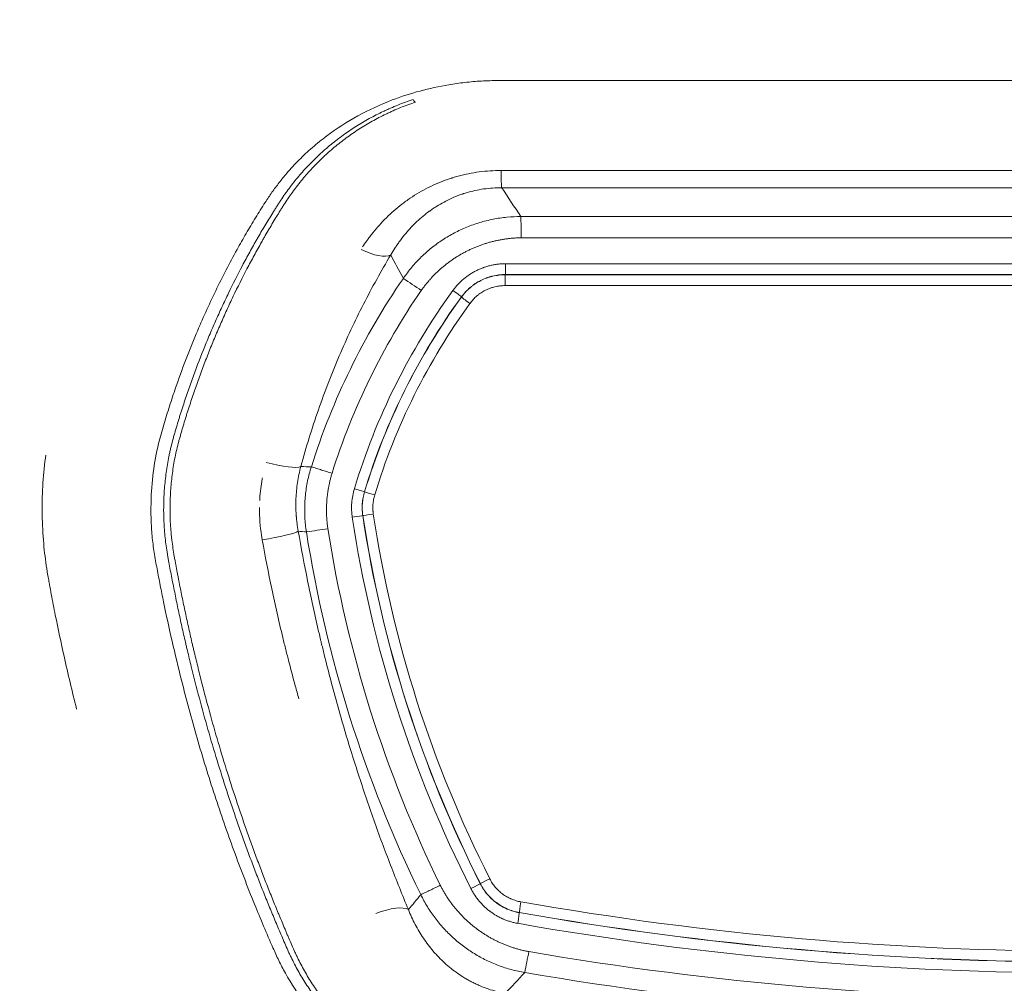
# Model space of a CAD drawing. Header units: millimetres. Extents: x 0 to 594, y 0 to 420.
# Tile 100 of 256: x 188 to 202, y 268 to 282. Entities that reach past the tile are written whole.
import ezdxf

# ---------------------------------------------------------------- set-up
doc = ezdxf.new("R2010")
doc.units = ezdxf.units.MM
doc.layers.add('1', color=7, linetype='Continuous', true_color=0xffffff)
doc.styles.add('Arial', font='txt')
doc.dimstyles.get("Standard").update_dxf_attribs({"dimtxt": 0.18, "dimasz": 0.18, "dimexe": 0.18, "dimexo": 0.0625, "dimgap": 0.09, "dimtad": 0, "dimtih": 1, "dimtoh": 1, "dimdec": 4, "dimzin": 0, "dimdsep": 46, "dimtxsty": 'Standard', "dimcen": 0.09, "dimadec": 0, "dimazin": 0, "dimtfac": 1, "dimtdec": 4, "dimtofl": 0, "dimtmove": 0, "dimatfit": 3, "dimfxl": 0, "dimtolj": 1, "dimtzin": 0, "dimarcsym": 0})

# ---------------------------------------------------------------- blocks, each defined once
blk = doc.blocks.new('_U9')
at = {"layer": '1', "color": 18, "lineweight": 18}
for p, q in [((135.924, 328.686), (181.306, 328.686)), ((179.306, 328.686), (179.306, 250.838)), ((170.922, 289.963), (181.306, 289.963)), ((179.306, 250.838), (184.306, 250.838))]:
    blk.add_line(p, q, dxfattribs=at)
at = {"layer": '1', "color": 18}
for points in [[(179.306, 328.686), (180.244, 325.186), (178.368, 325.186)], [(179.306, 289.963), (178.368, 293.463), (180.244, 293.463)]]:
    blk.add_solid(points, dxfattribs=at)
at = {"layer": '1', "color": 18, "linetype": 'Continuous', "lineweight": 13, "char_height": 3.5, "attachment_point": 7, "line_spacing_factor": 1.047437, "style": 'Arial'}
for s, insert in [('\\fArial|b0|i0;\\W1.0000;0.8', (185.991, 248.203)), ('\\fArial|b0|i0;\\W1.0000;FWD LIFT POINTS', (185.991, 241.14))]:
    blk.add_mtext(s, dxfattribs=dict(at, insert=insert))

msp = doc.modelspace()

# ---------------------------------------------------------------- linework, layer by layer
at = {"layer": '1', "color": 155, "linetype": 'Continuous', "lineweight": 13}
for p, q in [((194.663, 279.558), (209.302, 279.558)), ((210.645, 279.32), (194.672, 279.32)), ((194.726, 278.272), (210.722, 278.272)), ((210.718, 278.122), (194.722, 278.122)), ((194.722, 278.12), (210.716, 278.12)), ((210.713, 277.97), (194.719, 277.97))]:
    msp.add_line(p, q, dxfattribs=at)
at = {"layer": '1', "color": 155, "linetype": 'Continuous', "lineweight": 18}
for p, q in [((194.937, 278.923), (210.499, 278.923)), ((210.505, 278.63), (194.943, 278.63))]:
    msp.add_line(p, q, dxfattribs=at)
at = {"layer": '1', "color": 155, "linetype": 'Continuous', "lineweight": 13}
for centre, major_axis, ratio, start_param, end_param in [((193.451, 280.596), (-0.0318, 0.0948), 0.247697, 2.154501, 3.141593), ((194.674, 279.813), (0, -0.5), 0.026177, 5.247044, 6.108652), ((192.743, 278.68), (0.428, -0.258), 0.379042, 4.910354, 6.071374), ((194.722, 278.272), (0, 0.15), 0.026177, 3.193953, 4.712389), ((194.723, 277.97), (0, -0.15), 0.026177, 3.193953, 4.712389), ((201.386, 272.519), (0, -9.142), 0.999657, 4.082673, 4.4182), ((193.996, 277.903), (-0.121, 0.088), 0.015416, 3.172792, 4.691229), ((201.378, 272.519), (0, 8.841), 0.999657, 0.941212, 1.276549), ((194.238, 277.724), (-0.121, 0.088), 0.015413, 0.031198, 1.549634), ((191.433, 275.62), (0.482, -0.132), 0.178003, 4.734454, 6.080385), ((192.636, 275.169), (-0.144, 0.043), 0.00759, 3.168897, 4.687333), ((192.924, 275.082), (-0.144, 0.043), 0.007592, 0.027305, 1.545741), ((192.607, 274.775), (0.148, 0.022), 0.003897, 4.738277, 6.256714), ((209.309, 277.29), (0, -16.892), 0.999657, 4.861805, 5.181566), ((192.905, 274.819), (-0.148, -0.022), 0.003897, 4.738277, 6.256714), ((209.301, 277.29), (0, 16.591), 0.999657, 1.720242, 2.039906), ((191.381, 274.506), (-0.493, -0.086), 0.083545, 1.529829, 2.940479), ((194.244, 269.652), (0.134, 0.068), 0.011836, 4.735741, 6.254177), ((194.512, 269.789), (-0.134, -0.068), 0.011834, 4.735742, 6.254178), ((194.942, 269.47), (-0.026, -0.148), 0.025779, 4.716937, 6.235374), ((202.716, 313.581), (0, 44.791), 0.999657, 2.967005, 3.31618), ((192.947, 269.143), (-0.461, -0.193), 0.320902, 3.350753, 4.605183), ((194.889, 269.173), (0.026, 0.148), 0.025779, 4.716938, 6.235375), ((202.724, 313.581), (0, -45.093), 0.999657, 6.108574, 6.457797)]:
    msp.add_ellipse(centre, major_axis=major_axis, ratio=ratio, start_param=start_param, end_param=end_param, dxfattribs=at)
at = {"layer": '1', "color": 155, "linetype": 'Continuous', "lineweight": 18}
for centre, major_axis, start_param, end_param in [((201.38, 272.519), (0, -9.793), 4.109701, 4.406165), ((201.386, 272.519), (0, 9.5), 0.968109, 1.264572), ((201.382, 272.519), (0, 8.993), 0.94108, 1.276607), ((201.381, 272.519), (0, -8.99), 4.082805, 4.418141), ((209.306, 277.29), (0, 16.743), 1.720212, 2.039973), ((209.305, 277.29), (0, -16.74), 4.861835, 5.181499), ((209.309, 277.29), (0, 17.25), 1.726336, 2.026527), ((209.303, 277.29), (0, -17.543), 4.867929, 5.16812), ((202.72, 313.581), (0, 44.943), 2.966981, 3.316204), ((202.719, 313.581), (0, -44.941), 6.108598, 6.457773), ((202.724, 313.581), (0, 45.451), 2.971806, 3.31138), ((202.718, 313.581), (0, -45.744), 6.113398, 6.452972)]:
    msp.add_ellipse(centre, major_axis=major_axis, ratio=0.999657, start_param=start_param, end_param=end_param, dxfattribs=at)
for points, knots in [([(210.629, 280.799), (210.568, 280.799), (210.444, 280.798), (210.258, 280.799), (209.949, 280.799), (209.516, 280.799), (208.866, 280.799), (208.124, 280.799), (207.01, 280.799), (205.619, 280.799), (203.948, 280.799), (202.278, 280.799), (200.608, 280.799), (198.937, 280.799), (197.607, 280.799), (196.618, 280.799), (195.968, 280.799), (195.477, 280.799), (195.145, 280.799), (194.971, 280.799), (194.797, 280.799), (194.604, 280.8), (194.393, 280.794), (194.165, 280.774), (193.88, 280.734), (193.542, 280.66), (193.118, 280.523), (192.68, 280.322), (192.321, 280.089), (192.058, 279.877), (191.874, 279.705), (191.723, 279.541), (191.601, 279.391), (191.501, 279.258), (191.393, 279.095), (191.275, 278.905), (191.145, 278.688), (190.957, 278.357), (190.721, 277.902), (190.489, 277.388), (190.308, 276.938), (190.186, 276.604), (190.088, 276.308), (190.009, 276.051), (189.922, 275.749), (189.857, 275.392), (189.832, 275.041), (189.832, 274.749), (189.846, 274.517), (189.875, 274.288), (189.917, 274.062), (189.96, 273.835), (190.027, 273.502), (190.122, 273.065), (190.274, 272.435), (190.466, 271.723), (190.708, 270.938), (190.973, 270.174), (191.204, 269.576), (191.387, 269.134), (191.499, 268.875), (191.595, 268.659), (191.736, 268.391), (191.959, 268.048), (192.302, 267.66), (192.701, 267.324), (193.077, 267.094), (193.398, 266.941), (193.65, 266.841), (193.909, 266.759), (194.175, 266.695), (194.445, 266.649), (194.806, 266.589), (195.257, 266.517), (195.982, 266.411), (196.89, 266.293), (198.168, 266.157), (199.634, 266.043), (201.289, 265.97), (202.947, 265.953), (204.606, 265.992), (206.264, 266.086), (207.642, 266.211), (208.739, 266.339), (209.409, 266.428), (209.924, 266.504), (210.288, 266.559), (210.598, 266.61), (210.855, 266.652), (211.059, 266.686), (211.26, 266.731), (211.525, 266.803), (211.847, 266.918), (212.253, 267.109), (212.666, 267.372), (213.062, 267.718), (213.364, 268.062), (213.589, 268.382), (213.719, 268.61), (213.803, 268.787), (213.858, 268.907), (213.966, 269.146), (214.124, 269.51), (214.358, 270.088), (214.609, 270.767), (214.864, 271.548), (215.091, 272.343), (215.244, 272.969), (215.343, 273.419), (215.399, 273.69), (215.443, 273.917), (215.476, 274.099), (215.501, 274.236), (215.521, 274.373), (215.546, 274.602), (215.557, 274.924), (215.536, 275.258), (215.498, 275.514), (215.463, 275.693), (215.41, 275.9), (215.338, 276.131), (215.226, 276.474), (215.071, 276.895), (214.876, 277.36), (214.676, 277.785), (214.476, 278.173), (214.293, 278.499), (214.131, 278.768), (213.993, 278.983), (213.829, 279.232), (213.619, 279.501), (213.35, 279.777), (213.049, 280.025), (212.721, 280.244), (212.366, 280.429), (211.988, 280.579), (211.593, 280.693), (211.26, 280.754), (211, 280.782), (210.815, 280.795), (210.691, 280.798), (210.629, 280.799)], [0, 0, 0, 0, 0.002615, 0.00523, 0.007845, 0.015689, 0.023534, 0.0353, 0.047067, 0.0706, 0.094134, 0.117667, 0.1412, 0.164734, 0.188267, 0.197419, 0.206571, 0.215722, 0.218174, 0.220625, 0.223076, 0.225528, 0.228779, 0.232005, 0.23522, 0.241023, 0.24687, 0.254586, 0.262344, 0.266238, 0.270107, 0.273971, 0.276552, 0.279142, 0.281746, 0.285648, 0.289541, 0.293426, 0.303124, 0.312832, 0.31868, 0.32454, 0.328431, 0.332314, 0.33619, 0.342004, 0.347887, 0.351185, 0.354459, 0.357714, 0.360966, 0.364219, 0.367473, 0.375299, 0.383137, 0.394877, 0.406624, 0.418308, 0.429967, 0.43483, 0.439701, 0.44263, 0.445572, 0.453429, 0.461235, 0.469101, 0.476904, 0.480811, 0.484746, 0.488679, 0.492581, 0.496475, 0.500371, 0.508163, 0.515958, 0.531552, 0.54714, 0.570527, 0.59389, 0.617239, 0.640619, 0.664004, 0.687395, 0.699088, 0.710781, 0.715979, 0.721179, 0.726377, 0.729299, 0.732221, 0.735137, 0.738058, 0.74394, 0.749794, 0.757562, 0.765406, 0.773205, 0.778092, 0.78301, 0.784972, 0.786932, 0.78889, 0.796712, 0.804528, 0.816276, 0.828034, 0.839717, 0.851379, 0.855272, 0.859173, 0.863083, 0.865042, 0.867005, 0.868973, 0.870939, 0.876782, 0.882614, 0.885222, 0.887845, 0.890464, 0.894376, 0.898283, 0.906095, 0.913926, 0.920454, 0.92696, 0.933455, 0.937352, 0.941252, 0.945157, 0.951047, 0.956927, 0.962782, 0.968674, 0.974553, 0.980411, 0.986309, 0.992169, 0.994769, 0.997377, 1, 1, 1, 1]), ([(193.483, 280.501), (193.412, 280.478), (193.343, 280.452), (193.241, 280.411), (193.207, 280.396), (193.166, 280.378), (193.157, 280.374), (193.141, 280.366), (193.116, 280.355), (193.091, 280.343), (193.042, 280.32), (192.978, 280.288), (192.915, 280.254), (192.821, 280.201), (192.76, 280.165), (192.642, 280.088), (192.526, 280.008), (192.416, 279.922), (192.335, 279.855), (192.309, 279.832), (192.27, 279.797), (192.257, 279.785), (192.237, 279.767), (192.231, 279.762), (192.218, 279.75), (192.186, 279.72), (192.155, 279.689), (192.106, 279.64), (192.082, 279.615), (192.035, 279.565), (192.012, 279.539), (191.966, 279.487), (191.944, 279.461), (191.878, 279.382), (191.836, 279.328), (191.786, 279.259), (191.776, 279.245), (191.756, 279.217), (191.746, 279.203), (191.717, 279.161), (191.698, 279.132), (191.67, 279.089), (191.661, 279.075), (191.643, 279.046), (191.634, 279.031), (191.615, 279.002), (191.606, 278.988), (191.588, 278.958), (191.579, 278.944), (191.552, 278.9), (191.534, 278.87), (191.498, 278.811), (191.481, 278.781), (191.445, 278.721), (191.428, 278.692), (191.402, 278.646), (191.393, 278.631), (191.376, 278.601), (191.367, 278.586), (191.324, 278.51), (191.29, 278.449), (191.223, 278.326), (191.19, 278.264), (191.093, 278.078), (191.03, 277.952), (190.938, 277.76), (190.908, 277.696), (190.849, 277.567), (190.82, 277.502), (190.763, 277.372), (190.735, 277.306), (190.68, 277.174), (190.653, 277.107), (190.6, 276.973), (190.574, 276.906), (190.523, 276.771), (190.498, 276.702), (190.449, 276.565), (190.425, 276.496), (190.379, 276.357), (190.356, 276.287), (190.331, 276.208), (190.328, 276.2), (190.322, 276.182), (190.32, 276.173), (190.311, 276.147), (190.306, 276.129), (190.29, 276.076), (190.279, 276.041), (190.263, 275.987), (190.258, 275.97), (190.248, 275.934), (190.243, 275.917), (190.233, 275.881), (190.228, 275.863), (190.218, 275.827), (190.213, 275.81), (190.199, 275.756), (190.19, 275.72), (190.174, 275.648), (190.166, 275.612), (190.146, 275.503), (190.134, 275.43), (190.116, 275.283), (190.109, 275.209), (190.103, 275.115), (190.102, 275.097), (190.1, 275.059), (190.097, 275.003), (190.096, 274.947), (190.096, 274.899), (190.096, 274.89), (190.096, 274.871), (190.096, 274.862), (190.096, 274.833), (190.097, 274.776), (190.101, 274.682), (190.106, 274.607), (190.111, 274.551), (190.113, 274.533), (190.117, 274.495), (190.119, 274.477), (190.126, 274.421), (190.131, 274.384), (190.142, 274.31), (190.149, 274.273), (190.158, 274.217), (190.161, 274.199), (190.168, 274.162), (190.171, 274.144), (190.181, 274.088), (190.188, 274.051), (190.199, 273.996), (190.203, 273.978), (190.21, 273.941), (190.213, 273.923), (190.224, 273.867), (190.231, 273.831), (190.253, 273.72), (190.268, 273.646), (190.299, 273.499), (190.315, 273.426), (190.347, 273.279), (190.363, 273.205), (190.388, 273.095), (190.401, 273.04), (190.413, 272.985), (190.422, 272.948), (190.444, 272.857), (190.484, 272.692), (190.52, 272.547), (190.557, 272.402), (190.576, 272.33), (190.634, 272.114), (190.673, 271.971), (190.755, 271.687), (190.797, 271.546), (190.883, 271.265), (190.927, 271.125), (191.017, 270.848), (191.064, 270.71), (191.135, 270.504), (191.159, 270.436), (191.208, 270.3), (191.257, 270.164), (191.308, 270.029), (191.359, 269.894), (191.384, 269.827), (191.436, 269.693), (191.476, 269.593), (191.516, 269.494), (191.543, 269.428), (191.556, 269.394), (191.577, 269.345), (191.583, 269.328), (191.597, 269.295), (191.604, 269.279), (191.625, 269.23), (191.652, 269.164), (191.68, 269.099), (191.7, 269.05), (191.707, 269.033), (191.721, 269.001), (191.728, 268.984), (191.749, 268.936), (191.763, 268.903), (191.791, 268.839), (191.805, 268.807), (191.827, 268.759), (191.834, 268.743), (191.85, 268.711), (191.857, 268.696), (191.881, 268.649), (191.897, 268.618), (191.93, 268.556), (191.947, 268.526), (191.981, 268.465), (191.999, 268.435), (192.054, 268.346), (192.092, 268.287), (192.132, 268.23)], [0, 0, 0, 0, 0.015625, 0.015625, 0.023437, 0.023437, 0.025391, 0.025391, 0.027344, 0.03125, 0.03125, 0.039062, 0.046875, 0.046875, 0.0625, 0.0625, 0.078125, 0.09375, 0.09375, 0.101562, 0.101562, 0.105469, 0.105469, 0.107422, 0.107422, 0.109375, 0.117187, 0.117187, 0.125, 0.125, 0.132812, 0.132812, 0.140625, 0.140625, 0.15625, 0.15625, 0.160156, 0.160156, 0.164062, 0.164062, 0.171875, 0.171875, 0.175781, 0.175781, 0.179687, 0.179687, 0.183594, 0.183594, 0.1875, 0.1875, 0.195312, 0.195312, 0.203125, 0.203125, 0.210937, 0.210937, 0.214844, 0.214844, 0.21875, 0.21875, 0.234375, 0.234375, 0.25, 0.25, 0.28125, 0.28125, 0.296875, 0.296875, 0.3125, 0.3125, 0.328125, 0.328125, 0.34375, 0.34375, 0.359375, 0.359375, 0.375, 0.375, 0.390625, 0.390625, 0.40625, 0.40625, 0.408203, 0.408203, 0.410156, 0.410156, 0.414062, 0.414062, 0.421875, 0.421875, 0.425781, 0.425781, 0.429687, 0.429687, 0.433594, 0.433594, 0.4375, 0.4375, 0.445312, 0.445312, 0.453125, 0.453125, 0.46875, 0.46875, 0.484375, 0.484375, 0.488281, 0.488281, 0.492187, 0.5, 0.5, 0.501953, 0.501953, 0.503906, 0.503906, 0.507812, 0.515625, 0.523437, 0.523437, 0.527344, 0.527344, 0.53125, 0.53125, 0.539062, 0.539062, 0.546875, 0.546875, 0.550781, 0.550781, 0.554687, 0.554687, 0.5625, 0.5625, 0.566406, 0.566406, 0.570312, 0.570312, 0.578125, 0.578125, 0.59375, 0.59375, 0.609375, 0.609375, 0.625, 0.625, 0.632812, 0.636719, 0.636719, 0.640625, 0.65625, 0.671875, 0.671875, 0.6875, 0.6875, 0.71875, 0.71875, 0.75, 0.75, 0.78125, 0.78125, 0.8125, 0.8125, 0.828125, 0.828125, 0.84375, 0.859375, 0.859375, 0.875, 0.875, 0.890625, 0.898437, 0.898437, 0.90625, 0.90625, 0.910156, 0.910156, 0.914062, 0.914062, 0.921875, 0.929687, 0.929687, 0.933594, 0.933594, 0.9375, 0.9375, 0.945312, 0.945312, 0.953125, 0.953125, 0.957031, 0.957031, 0.960937, 0.960937, 0.96875, 0.96875, 0.976562, 0.976562, 0.984375, 0.984375, 1, 1, 1, 1]), ([(193.315, 278.07), (193.333, 278.096), (193.371, 278.149), (193.431, 278.224), (193.495, 278.297), (193.562, 278.365), (193.632, 278.43), (193.705, 278.492), (193.78, 278.549), (193.858, 278.603), (193.938, 278.652), (194.047, 278.713), (194.19, 278.779), (194.368, 278.843), (194.553, 278.888), (194.744, 278.918), (194.872, 278.921), (194.937, 278.923)], [0, 0, 0, 0, 0.050954, 0.101686, 0.152201, 0.202507, 0.252607, 0.302507, 0.352214, 0.401732, 0.451067, 0.500225, 0.598709, 0.697885, 0.797795, 0.898486, 1, 1, 1, 1]), ([(188.806, 272.132), (188.745, 272.372), (188.643, 272.802), (188.531, 273.329), (188.466, 273.664), (188.436, 273.828), (188.418, 273.927), (188.405, 274), (188.379, 274.164), (188.347, 274.427), (188.327, 274.806), (188.335, 275.201), (188.36, 275.47), (188.379, 275.609), (188.38, 275.618)], [0, 0, 0, 0, 0.242027, 0.429862, 0.523779, 0.570738, 0.594217, 0.617697, 0.629436, 0.711614, 0.805531, 0.899449, 0.993366, 1, 1, 1, 1]), ([(191.977, 274.572), (191.973, 274.605), (191.963, 274.672), (191.956, 274.773), (191.953, 274.874), (191.955, 274.975), (191.963, 275.076), (191.975, 275.176), (191.993, 275.275), (192.016, 275.374), (192.035, 275.439), (192.045, 275.471)], [0, 0, 0, 0, 0.111165, 0.222285, 0.333373, 0.444442, 0.555507, 0.666582, 0.77768, 0.888814, 1, 1, 1, 1]), ([(194.991, 268.494), (194.96, 268.5), (194.898, 268.511), (194.806, 268.534), (194.716, 268.561), (194.628, 268.592), (194.542, 268.627), (194.457, 268.666), (194.375, 268.708), (194.295, 268.755), (194.218, 268.804), (194.118, 268.875), (194, 268.973), (193.869, 269.103), (193.75, 269.247), (193.643, 269.401), (193.585, 269.513), (193.555, 269.568)], [0, 0, 0, 0, 0.050862, 0.101521, 0.151981, 0.202247, 0.252323, 0.302214, 0.351925, 0.401461, 0.450826, 0.500026, 0.598555, 0.697778, 0.797735, 0.898463, 1, 1, 1, 1])]:
    msp.add_open_spline(points, degree=3, knots=knots, dxfattribs=at)
at = {"layer": '1', "color": 155, "linetype": 'Continuous', "lineweight": 13}
for points, knots in [([(192.044, 268.23), (192.004, 268.288), (191.966, 268.346), (191.911, 268.436), (191.893, 268.467), (191.859, 268.527), (191.842, 268.558), (191.809, 268.62), (191.793, 268.651), (191.77, 268.699), (191.762, 268.715), (191.747, 268.746), (191.739, 268.762), (191.717, 268.81), (191.703, 268.843), (191.675, 268.908), (191.661, 268.94), (191.619, 269.038), (191.591, 269.104), (191.549, 269.202), (191.536, 269.235), (191.515, 269.285), (191.508, 269.301), (191.494, 269.335), (191.487, 269.351), (191.467, 269.401), (191.453, 269.434), (191.426, 269.501), (191.386, 269.601), (191.346, 269.701), (191.294, 269.836), (191.268, 269.903), (191.216, 270.038), (191.166, 270.174), (191.116, 270.31), (191.067, 270.447), (191.043, 270.516), (190.971, 270.723), (190.924, 270.861), (190.833, 271.14), (190.789, 271.28), (190.702, 271.563), (190.66, 271.705), (190.578, 271.991), (190.539, 272.134), (190.462, 272.424), (190.424, 272.569), (190.37, 272.789), (190.353, 272.863), (190.331, 272.955), (190.326, 272.973), (190.318, 273.01), (190.305, 273.066), (190.292, 273.121), (190.267, 273.232), (190.251, 273.305), (190.219, 273.453), (190.203, 273.527), (190.173, 273.675), (190.158, 273.749), (190.136, 273.86), (190.128, 273.897), (190.114, 273.971), (190.107, 274.008), (190.093, 274.082), (190.086, 274.119), (190.076, 274.175), (190.073, 274.193), (190.066, 274.23), (190.063, 274.249), (190.054, 274.305), (190.048, 274.342), (190.037, 274.416), (190.033, 274.454), (190.02, 274.566), (190.015, 274.641), (190.01, 274.755), (190.009, 274.793), (190.008, 274.84), (190.008, 274.85), (190.008, 274.869), (190.008, 274.879), (190.008, 274.907), (190.009, 274.964), (190.011, 275.021), (190.014, 275.096), (190.016, 275.133), (190.025, 275.246), (190.033, 275.32), (190.053, 275.468), (190.065, 275.541), (190.083, 275.632), (190.087, 275.65), (190.095, 275.686), (190.099, 275.704), (190.112, 275.758), (190.121, 275.794), (190.136, 275.848), (190.14, 275.866), (190.151, 275.902), (190.156, 275.92), (190.166, 275.955), (190.171, 275.973), (190.182, 276.009), (190.187, 276.027), (190.203, 276.08), (190.214, 276.115), (190.23, 276.169), (190.236, 276.186), (190.247, 276.222), (190.253, 276.239), (190.281, 276.327), (190.304, 276.398), (190.352, 276.537), (190.376, 276.606), (190.45, 276.812), (190.502, 276.948), (190.583, 277.149), (190.61, 277.216), (190.666, 277.348), (190.694, 277.414), (190.752, 277.545), (190.782, 277.61), (190.842, 277.739), (190.872, 277.804), (190.965, 277.995), (191.028, 278.121), (191.127, 278.308), (191.161, 278.37), (191.212, 278.462), (191.229, 278.493), (191.255, 278.539), (191.263, 278.554), (191.281, 278.585), (191.289, 278.6), (191.333, 278.676), (191.368, 278.736), (191.422, 278.825), (191.44, 278.855), (191.476, 278.914), (191.494, 278.944), (191.522, 278.988), (191.531, 279.003), (191.549, 279.032), (191.558, 279.046), (191.577, 279.076), (191.586, 279.09), (191.605, 279.119), (191.614, 279.133), (191.643, 279.176), (191.662, 279.205), (191.702, 279.261), (191.742, 279.316), (191.784, 279.371), (191.827, 279.425), (191.849, 279.451), (191.893, 279.504), (191.916, 279.53), (191.962, 279.581), (191.986, 279.607), (192.034, 279.657), (192.058, 279.682), (192.108, 279.731), (192.134, 279.755), (192.166, 279.785), (192.172, 279.791), (192.185, 279.802), (192.205, 279.82), (192.225, 279.838), (192.264, 279.872), (192.291, 279.895), (192.373, 279.962), (192.429, 280.005), (192.543, 280.087), (192.601, 280.127), (192.721, 280.203), (192.782, 280.239), (192.877, 280.291), (192.94, 280.325), (193.005, 280.357), (193.055, 280.38), (193.08, 280.392), (193.105, 280.403), (193.121, 280.411), (193.13, 280.414), (193.172, 280.433), (193.206, 280.447), (193.309, 280.488), (193.378, 280.514), (193.449, 280.537)], [0, 0, 0, 0, 0.015625, 0.015625, 0.023438, 0.023438, 0.03125, 0.03125, 0.039063, 0.039063, 0.042969, 0.042969, 0.046875, 0.046875, 0.054688, 0.054688, 0.0625, 0.0625, 0.078125, 0.078125, 0.085938, 0.085938, 0.089844, 0.089844, 0.09375, 0.09375, 0.101563, 0.101563, 0.109375, 0.125, 0.125, 0.140625, 0.140625, 0.15625, 0.171875, 0.171875, 0.1875, 0.1875, 0.21875, 0.21875, 0.25, 0.25, 0.28125, 0.28125, 0.3125, 0.3125, 0.34375, 0.34375, 0.359375, 0.359375, 0.363281, 0.363281, 0.367187, 0.375, 0.375, 0.390625, 0.390625, 0.40625, 0.40625, 0.421875, 0.421875, 0.429687, 0.429687, 0.4375, 0.4375, 0.445312, 0.445312, 0.449219, 0.449219, 0.453125, 0.453125, 0.460937, 0.460937, 0.46875, 0.46875, 0.484375, 0.484375, 0.492187, 0.492187, 0.494141, 0.494141, 0.496094, 0.496094, 0.5, 0.507812, 0.507812, 0.515625, 0.515625, 0.53125, 0.53125, 0.546875, 0.546875, 0.550781, 0.550781, 0.554687, 0.554687, 0.5625, 0.5625, 0.566406, 0.566406, 0.570312, 0.570312, 0.574219, 0.574219, 0.578125, 0.578125, 0.585937, 0.585937, 0.589844, 0.589844, 0.59375, 0.59375, 0.609375, 0.609375, 0.625, 0.625, 0.65625, 0.65625, 0.671875, 0.671875, 0.6875, 0.6875, 0.703125, 0.703125, 0.71875, 0.71875, 0.75, 0.75, 0.765625, 0.765625, 0.773437, 0.773437, 0.777344, 0.777344, 0.78125, 0.78125, 0.796875, 0.796875, 0.804687, 0.804687, 0.8125, 0.8125, 0.816406, 0.816406, 0.820312, 0.820312, 0.824219, 0.824219, 0.828125, 0.828125, 0.835937, 0.835937, 0.84375, 0.851562, 0.851562, 0.859375, 0.859375, 0.867187, 0.867187, 0.875, 0.875, 0.882812, 0.882812, 0.890625, 0.890625, 0.892578, 0.892578, 0.894531, 0.898437, 0.898437, 0.90625, 0.90625, 0.921875, 0.921875, 0.9375, 0.9375, 0.953125, 0.953125, 0.960937, 0.96875, 0.96875, 0.972656, 0.974609, 0.974609, 0.976562, 0.976562, 0.984375, 0.984375, 1, 1, 1, 1]), ([(192.753, 278.504), (192.771, 278.532), (192.79, 278.559), (192.813, 278.591), (192.816, 278.596), (192.823, 278.606), (192.834, 278.62), (192.858, 278.653), (192.88, 278.681), (192.923, 278.735), (192.954, 278.771), (193.016, 278.84), (193.048, 278.874), (193.115, 278.939), (193.149, 278.971), (193.22, 279.033), (193.256, 279.063), (193.313, 279.107), (193.332, 279.121), (193.361, 279.142), (193.371, 279.149), (193.39, 279.162), (193.4, 279.169), (193.45, 279.203), (193.491, 279.229), (193.574, 279.277), (193.616, 279.3), (193.703, 279.344), (193.747, 279.364), (193.837, 279.402), (193.882, 279.419), (193.941, 279.44), (193.958, 279.445), (193.976, 279.451), (193.988, 279.455), (193.994, 279.457), (194.024, 279.466), (194.047, 279.473), (194.119, 279.492), (194.216, 279.515), (194.363, 279.54), (194.462, 279.55), (194.562, 279.556), (194.612, 279.558), (194.663, 279.558)], [0, 0, 0, 0, 0.045483, 0.045483, 0.053437, 0.053437, 0.061391, 0.0773, 0.109117, 0.109117, 0.172752, 0.172752, 0.236386, 0.236386, 0.300021, 0.300021, 0.363655, 0.363655, 0.395472, 0.395472, 0.411381, 0.411381, 0.42729, 0.42729, 0.490924, 0.490924, 0.554559, 0.554559, 0.618193, 0.618193, 0.681828, 0.681828, 0.697736, 0.705691, 0.705691, 0.713645, 0.713645, 0.745462, 0.745462, 0.809097, 0.872731, 0.936366, 0.936366, 1, 1, 1, 1]), ([(194.672, 279.32), (194.63, 279.32), (194.588, 279.319), (194.505, 279.313), (194.464, 279.309), (194.382, 279.297), (194.302, 279.282), (194.222, 279.262), (194.173, 279.247), (194.159, 279.242), (194.144, 279.238), (194.134, 279.234), (194.129, 279.233), (194.105, 279.225), (194.086, 279.218), (194.029, 279.196), (193.993, 279.18), (193.921, 279.146), (193.885, 279.128), (193.817, 279.09), (193.784, 279.07), (193.735, 279.038), (193.718, 279.027), (193.694, 279.011), (193.687, 279.005), (193.675, 278.996), (193.671, 278.994), (193.663, 278.988), (193.628, 278.962), (193.594, 278.935), (193.537, 278.885), (193.509, 278.86), (193.455, 278.808), (193.429, 278.781), (193.378, 278.726), (193.354, 278.698), (193.307, 278.64), (193.284, 278.611), (193.251, 278.565), (193.241, 278.55), (193.225, 278.527), (193.22, 278.519), (193.209, 278.504), (193.204, 278.496), (193.179, 278.457), (193.159, 278.425), (193.141, 278.393)], [0, 0, 0, 0, 0.0625, 0.0625, 0.125, 0.125, 0.1875, 0.25, 0.25, 0.265625, 0.273437, 0.273437, 0.28125, 0.28125, 0.3125, 0.3125, 0.375, 0.375, 0.4375, 0.4375, 0.5, 0.5, 0.53125, 0.53125, 0.546875, 0.546875, 0.554687, 0.554687, 0.5625, 0.625, 0.625, 0.6875, 0.6875, 0.75, 0.75, 0.8125, 0.8125, 0.875, 0.875, 0.90625, 0.90625, 0.921875, 0.921875, 0.9375, 0.9375, 1, 1, 1, 1]), ([(193.141, 278.393), (193.075, 278.282), (193.01, 278.17), (192.885, 277.943), (192.824, 277.829), (192.705, 277.597), (192.648, 277.48), (192.537, 277.242), (192.483, 277.122), (192.379, 276.879), (192.329, 276.757), (192.233, 276.508), (192.187, 276.382), (192.098, 276.128), (192.056, 275.999), (191.975, 275.739), (191.937, 275.607), (191.9, 275.473)], [0, 0, 0, 0, 0.125, 0.125, 0.25, 0.25, 0.375, 0.375, 0.5, 0.5, 0.625, 0.625, 0.75, 0.75, 0.875, 0.875, 1, 1, 1, 1]), ([(194, 277.903), (194.01, 277.917), (194.032, 277.945), (194.067, 277.985), (194.104, 278.022), (194.13, 278.046), (194.15, 278.063), (194.157, 278.069), (194.171, 278.08), (194.178, 278.086), (194.199, 278.102), (194.228, 278.122), (194.273, 278.15), (194.319, 278.175), (194.366, 278.197), (194.399, 278.211), (194.42, 278.218), (194.424, 278.22), (194.432, 278.223), (194.437, 278.224), (194.449, 278.228), (194.458, 278.231), (194.483, 278.239), (194.517, 278.248), (194.568, 278.259), (194.62, 278.266), (194.673, 278.271), (194.708, 278.272), (194.726, 278.272)], [0, 0, 0, 0, 0.0625, 0.125, 0.1875, 0.25, 0.25, 0.28125, 0.28125, 0.3125, 0.3125, 0.375, 0.4375, 0.5, 0.5625, 0.625, 0.625, 0.640625, 0.640625, 0.65625, 0.65625, 0.6875, 0.6875, 0.75, 0.8125, 0.875, 0.9375, 1, 1, 1, 1]), ([(194.722, 278.122), (194.693, 278.122), (194.663, 278.121), (194.605, 278.114), (194.577, 278.109), (194.534, 278.098), (194.52, 278.095), (194.499, 278.088), (194.492, 278.086), (194.478, 278.081), (194.471, 278.079), (194.436, 278.066), (194.409, 278.054), (194.357, 278.028), (194.332, 278.013), (194.295, 277.989), (194.283, 277.98), (194.266, 277.967), (194.26, 277.962), (194.248, 277.953), (194.243, 277.948), (194.214, 277.924), (194.193, 277.904), (194.153, 277.861), (194.135, 277.838), (194.117, 277.814)], [0, 0, 0, 0, 0.125, 0.125, 0.25, 0.25, 0.3125, 0.3125, 0.34375, 0.34375, 0.375, 0.375, 0.5, 0.5, 0.625, 0.625, 0.6875, 0.6875, 0.71875, 0.71875, 0.75, 0.75, 0.875, 0.875, 1, 1, 1, 1]), ([(194.117, 277.812), (194.135, 277.836), (194.153, 277.859), (194.193, 277.902), (194.214, 277.922), (194.243, 277.946), (194.248, 277.951), (194.26, 277.96), (194.266, 277.965), (194.283, 277.978), (194.295, 277.986), (194.332, 278.011), (194.357, 278.026), (194.409, 278.052), (194.436, 278.064), (194.471, 278.077), (194.478, 278.079), (194.492, 278.084), (194.499, 278.086), (194.52, 278.092), (194.534, 278.096), (194.577, 278.106), (194.605, 278.111), (194.663, 278.118), (194.693, 278.12), (194.722, 278.12)], [0, 0, 0, 0, 0.125, 0.125, 0.25, 0.25, 0.28125, 0.28125, 0.3125, 0.3125, 0.375, 0.375, 0.5, 0.5, 0.625, 0.625, 0.65625, 0.65625, 0.6875, 0.6875, 0.75, 0.75, 0.875, 0.875, 1, 1, 1, 1]), ([(194.722, 278.122), (194.722, 278.122), (194.722, 278.122), (194.722, 278.121), (194.722, 278.121), (194.722, 278.12)], [0, 0, 0, 0, 0.26677, 0.26677, 1, 1, 1, 1]), ([(194.719, 277.97), (194.695, 277.97), (194.671, 277.969), (194.625, 277.963), (194.602, 277.959), (194.568, 277.951), (194.557, 277.948), (194.54, 277.943), (194.534, 277.941), (194.523, 277.937), (194.517, 277.935), (194.49, 277.925), (194.468, 277.916), (194.426, 277.895), (194.406, 277.883), (194.377, 277.863), (194.367, 277.857), (194.353, 277.846), (194.349, 277.842), (194.339, 277.835), (194.335, 277.831), (194.312, 277.812), (194.295, 277.796), (194.263, 277.761), (194.248, 277.743), (194.235, 277.724)], [0, 0, 0, 0, 0.125, 0.125, 0.25, 0.25, 0.3125, 0.3125, 0.34375, 0.34375, 0.375, 0.375, 0.5, 0.5, 0.625, 0.625, 0.6875, 0.6875, 0.71875, 0.71875, 0.75, 0.75, 0.875, 0.875, 1, 1, 1, 1]), ([(194.117, 277.812), (194.117, 277.813), (194.117, 277.813), (194.117, 277.814), (194.117, 277.814), (194.117, 277.814)], [0, 0, 0, 0, 0.73323, 0.73323, 1, 1, 1, 1]), ([(191.9, 275.473), (191.891, 275.437), (191.882, 275.401), (191.867, 275.328), (191.86, 275.291), (191.849, 275.218), (191.84, 275.144), (191.833, 275.033), (191.832, 274.958), (191.833, 274.883), (191.834, 274.846), (191.837, 274.803), (191.838, 274.798), (191.838, 274.789), (191.839, 274.775), (191.842, 274.742), (191.846, 274.713), (191.853, 274.657), (191.858, 274.62), (191.865, 274.582)], [0, 0, 0, 0, 0.125, 0.125, 0.25, 0.25, 0.375, 0.5, 0.625, 0.625, 0.75, 0.75, 0.765625, 0.765625, 0.78125, 0.8125, 0.875, 0.875, 1, 1, 1, 1]), ([(191.333, 275.004), (191.335, 275.049), (191.342, 275.137), (191.354, 275.225), (191.364, 275.286), (191.367, 275.303), (191.37, 275.32)], [0, 0, 0, 0, 0.416636, 0.837003, 0.837003, 1, 1, 1, 1]), ([(192.611, 274.775), (192.609, 274.792), (192.607, 274.808), (192.604, 274.833), (192.603, 274.846), (192.602, 274.858), (192.602, 274.867), (192.602, 274.871), (192.6, 274.908), (192.601, 274.942), (192.606, 275.007), (192.61, 275.04), (192.622, 275.105), (192.63, 275.137), (192.64, 275.169)], [0, 0, 0, 0, 0.125, 0.125, 0.1875, 0.21875, 0.21875, 0.25, 0.25, 0.5, 0.5, 0.75, 0.75, 1, 1, 1, 1]), ([(192.779, 275.126), (192.771, 275.099), (192.765, 275.072), (192.755, 275.018), (192.751, 274.991), (192.747, 274.936), (192.747, 274.908), (192.748, 274.877), (192.748, 274.874), (192.748, 274.867), (192.749, 274.856), (192.75, 274.846), (192.752, 274.825), (192.753, 274.811), (192.755, 274.797)], [0, 0, 0, 0, 0.25, 0.25, 0.5, 0.5, 0.75, 0.75, 0.78125, 0.78125, 0.8125, 0.875, 0.875, 1, 1, 1, 1]), ([(192.757, 274.797), (192.754, 274.811), (192.753, 274.825), (192.751, 274.846), (192.75, 274.856), (192.749, 274.866), (192.749, 274.873), (192.749, 274.877), (192.748, 274.908), (192.748, 274.936), (192.752, 274.991), (192.756, 275.018), (192.766, 275.072), (192.772, 275.099), (192.78, 275.126)], [0, 0, 0, 0, 0.125, 0.125, 0.1875, 0.21875, 0.21875, 0.25, 0.25, 0.5, 0.5, 0.75, 0.75, 1, 1, 1, 1]), ([(192.779, 275.126), (192.779, 275.126), (192.78, 275.126), (192.78, 275.126), (192.78, 275.126), (192.78, 275.126)], [0, 0, 0, 0, 0.45388, 0.45388, 1, 1, 1, 1]), ([(192.92, 275.082), (192.913, 275.061), (192.908, 275.04), (192.9, 274.996), (192.897, 274.974), (192.894, 274.93), (192.894, 274.908), (192.895, 274.883), (192.895, 274.88), (192.895, 274.875), (192.896, 274.867), (192.896, 274.858), (192.898, 274.842), (192.899, 274.831), (192.901, 274.819)], [0, 0, 0, 0, 0.25, 0.25, 0.5, 0.5, 0.75, 0.75, 0.78125, 0.78125, 0.8125, 0.875, 0.875, 1, 1, 1, 1]), ([(191.368, 274.462), (191.36, 274.507), (191.353, 274.552), (191.345, 274.62), (191.342, 274.642), (191.339, 274.676), (191.338, 274.693), (191.336, 274.71), (191.335, 274.722), (191.335, 274.727), (191.332, 274.778), (191.33, 274.824), (191.33, 274.882), (191.33, 274.895), (191.33, 274.908)], [0, 0, 0, 0, 0.303917, 0.303917, 0.455875, 0.455875, 0.531854, 0.569844, 0.569844, 0.607833, 0.607833, 0.91175, 0.91175, 1, 1, 1, 1]), ([(192.757, 274.797), (192.756, 274.797), (192.756, 274.797), (192.756, 274.797), (192.756, 274.797), (192.755, 274.797)], [0, 0, 0, 0, 0.54612, 0.54612, 1, 1, 1, 1]), ([(191.865, 274.582), (191.905, 274.354), (191.948, 274.126), (192.04, 273.672), (192.089, 273.445), (192.148, 273.191), (192.158, 273.148), (192.168, 273.106), (192.175, 273.078), (192.179, 273.063), (192.196, 272.993), (192.209, 272.937), (192.251, 272.768), (192.279, 272.656), (192.367, 272.323), (192.428, 272.102), (192.556, 271.666), (192.623, 271.45), (192.762, 271.022), (192.833, 270.81), (192.982, 270.389), (193.059, 270.181), (193.219, 269.769), (193.301, 269.565), (193.385, 269.362)], [0, 0, 0, 0, 0.125, 0.125, 0.25, 0.25, 0.265625, 0.273437, 0.273437, 0.28125, 0.28125, 0.3125, 0.3125, 0.375, 0.375, 0.5, 0.5, 0.625, 0.625, 0.75, 0.75, 0.875, 0.875, 1, 1, 1, 1]), ([(191.874, 272.272), (191.857, 272.331), (191.84, 272.39), (191.794, 272.56), (191.765, 272.67), (191.722, 272.836), (191.708, 272.892), (191.687, 272.975), (191.68, 273.003), (191.666, 273.059), (191.659, 273.087), (191.598, 273.338), (191.548, 273.562), (191.453, 274.011), (191.409, 274.236), (191.368, 274.462)], [0, 0, 0, 0, 0.082744, 0.082744, 0.23562, 0.23562, 0.312058, 0.312058, 0.350277, 0.350277, 0.388496, 0.388496, 0.694248, 0.694248, 1, 1, 1, 1]), ([(194.377, 269.719), (194.378, 269.72), (194.378, 269.72), (194.378, 269.72), (194.378, 269.721), (194.378, 269.721)], [0, 0, 0, 0, 0.270722, 0.270722, 1, 1, 1, 1]), ([(194.377, 269.719), (194.391, 269.693), (194.405, 269.668), (194.437, 269.62), (194.454, 269.597), (194.482, 269.564), (194.492, 269.554), (194.507, 269.538), (194.514, 269.53), (194.522, 269.522), (194.527, 269.517), (194.53, 269.515), (194.554, 269.492), (194.576, 269.474), (194.622, 269.439), (194.646, 269.424), (194.684, 269.402), (194.696, 269.395), (194.716, 269.385), (194.722, 269.382), (194.732, 269.378), (194.736, 269.376), (194.742, 269.373), (194.746, 269.372), (194.776, 269.359), (194.803, 269.349), (194.858, 269.332), (194.886, 269.326), (194.915, 269.321)], [0, 0, 0, 0, 0.125, 0.125, 0.25, 0.25, 0.3125, 0.3125, 0.34375, 0.359375, 0.359375, 0.375, 0.375, 0.5, 0.5, 0.625, 0.625, 0.6875, 0.6875, 0.71875, 0.71875, 0.734375, 0.734375, 0.75, 0.75, 0.875, 0.875, 1, 1, 1, 1]), ([(194.916, 269.322), (194.887, 269.328), (194.859, 269.334), (194.803, 269.351), (194.776, 269.361), (194.746, 269.374), (194.743, 269.375), (194.736, 269.378), (194.733, 269.38), (194.723, 269.384), (194.716, 269.387), (194.697, 269.397), (194.684, 269.404), (194.647, 269.426), (194.623, 269.442), (194.576, 269.476), (194.554, 269.494), (194.53, 269.517), (194.528, 269.519), (194.522, 269.524), (194.515, 269.532), (194.507, 269.54), (194.492, 269.556), (194.482, 269.566), (194.455, 269.599), (194.437, 269.622), (194.406, 269.67), (194.391, 269.695), (194.378, 269.721)], [0, 0, 0, 0, 0.125, 0.125, 0.25, 0.25, 0.265625, 0.265625, 0.28125, 0.28125, 0.3125, 0.3125, 0.375, 0.375, 0.5, 0.5, 0.625, 0.625, 0.640625, 0.640625, 0.65625, 0.6875, 0.6875, 0.75, 0.75, 0.875, 0.875, 1, 1, 1, 1]), ([(194.508, 269.789), (194.518, 269.768), (194.53, 269.748), (194.555, 269.71), (194.569, 269.692), (194.591, 269.665), (194.599, 269.656), (194.611, 269.644), (194.617, 269.638), (194.623, 269.631), (194.628, 269.627), (194.63, 269.625), (194.649, 269.607), (194.666, 269.593), (194.703, 269.565), (194.723, 269.553), (194.753, 269.535), (194.763, 269.53), (194.778, 269.522), (194.784, 269.519), (194.792, 269.516), (194.794, 269.515), (194.799, 269.512), (194.802, 269.511), (194.826, 269.501), (194.848, 269.493), (194.892, 269.479), (194.915, 269.474), (194.938, 269.47)], [0, 0, 0, 0, 0.125, 0.125, 0.25, 0.25, 0.3125, 0.3125, 0.34375, 0.359375, 0.359375, 0.375, 0.375, 0.5, 0.5, 0.625, 0.625, 0.6875, 0.6875, 0.71875, 0.71875, 0.734375, 0.734375, 0.75, 0.75, 0.875, 0.875, 1, 1, 1, 1]), ([(194.893, 269.173), (194.876, 269.176), (194.842, 269.183), (194.791, 269.197), (194.742, 269.213), (194.709, 269.226), (194.689, 269.235), (194.685, 269.236), (194.677, 269.24), (194.673, 269.242), (194.662, 269.247), (194.654, 269.251), (194.63, 269.263), (194.615, 269.271), (194.57, 269.297), (194.541, 269.316), (194.5, 269.347), (194.473, 269.368), (194.446, 269.391), (194.431, 269.406), (194.427, 269.409), (194.421, 269.415), (194.412, 269.424), (194.403, 269.434), (194.385, 269.453), (194.373, 269.466), (194.34, 269.505), (194.319, 269.533), (194.29, 269.576), (194.272, 269.606), (194.256, 269.636), (194.248, 269.652)], [0, 0, 0, 0, 0.0625, 0.125, 0.1875, 0.25, 0.25, 0.265625, 0.265625, 0.28125, 0.28125, 0.3125, 0.3125, 0.375, 0.375, 0.5, 0.5, 0.5625, 0.625, 0.625, 0.640625, 0.640625, 0.65625, 0.6875, 0.6875, 0.75, 0.75, 0.875, 0.875, 0.9375, 1, 1, 1, 1]), ([(193.385, 269.362), (193.399, 269.327), (193.428, 269.258), (193.461, 269.192), (193.495, 269.126), (193.514, 269.093), (193.552, 269.03), (193.571, 268.998), (193.613, 268.937), (193.635, 268.906), (193.68, 268.847), (193.704, 268.817), (193.734, 268.782), (193.741, 268.774), (193.753, 268.76), (193.772, 268.739), (193.792, 268.718), (193.831, 268.678), (193.858, 268.651), (193.915, 268.6), (193.943, 268.575), (194.003, 268.528), (194.034, 268.505), (194.097, 268.46), (194.13, 268.439), (194.167, 268.416), (194.172, 268.414), (194.18, 268.409), (194.193, 268.402), (194.223, 268.384), (194.249, 268.371), (194.275, 268.357), (194.284, 268.353), (194.302, 268.344), (194.311, 268.339), (194.338, 268.327), (194.356, 268.319), (194.411, 268.295), (194.448, 268.281), (194.524, 268.255), (194.562, 268.243), (194.64, 268.222), (194.679, 268.213), (194.719, 268.205)], [0, 0, 0, 0, 0.0625, 0.125, 0.125, 0.1875, 0.1875, 0.25, 0.25, 0.3125, 0.3125, 0.375, 0.375, 0.390625, 0.390625, 0.40625, 0.4375, 0.4375, 0.5, 0.5, 0.5625, 0.5625, 0.625, 0.625, 0.6875, 0.6875, 0.695312, 0.695312, 0.703125, 0.71875, 0.75, 0.75, 0.765625, 0.765625, 0.78125, 0.78125, 0.8125, 0.8125, 0.875, 0.875, 0.9375, 0.9375, 1, 1, 1, 1]), ([(194.916, 269.322), (194.916, 269.322), (194.915, 269.322), (194.915, 269.321), (194.915, 269.321), (194.915, 269.321)], [0, 0, 0, 0, 0.729278, 0.729278, 1, 1, 1, 1])]:
    msp.add_open_spline(points, degree=3, knots=knots, dxfattribs=at)
for points in [[(194.672, 279.32), (194.759, 279.188), (194.847, 279.055), (194.937, 278.923)], [(193.315, 278.07), (193.256, 278.178), (193.198, 278.286), (193.141, 278.393)], [(191.9, 275.473), (191.948, 275.473), (191.997, 275.472), (192.045, 275.471)], [(191.977, 274.572), (191.94, 274.575), (191.902, 274.579), (191.865, 274.582)], [(193.385, 269.362), (193.442, 269.431), (193.499, 269.5), (193.555, 269.568)], [(194.991, 268.494), (194.9, 268.398), (194.81, 268.301), (194.719, 268.205)]]:
    msp.add_open_spline(points, degree=3, dxfattribs=at)
at = {"layer": '1', "color": 155, "linetype": 'Continuous', "lineweight": 18}
for points, degree in [([(194.943, 278.63), (194.937, 278.923)], 1), ([(194.943, 278.63), (194.739, 278.627), (194.346, 278.527), (193.986, 278.338), (193.681, 278.07), (193.563, 277.904)], 2), ([(193.563, 277.904), (193.48, 277.959), (193.397, 278.015), (193.315, 278.07)], 3), ([(188.381, 275.629), (188.381, 275.623), (188.38, 275.617)], 2), ([(192.331, 275.382), (192.045, 275.471)], 1), ([(192.331, 275.382), (192.274, 275.197), (192.245, 274.81), (192.274, 274.617)], 2), ([(192.274, 274.617), (192.175, 274.602), (192.076, 274.587), (191.977, 274.572)], 3), ([(188.805, 272.136), (188.806, 272.132), (188.807, 272.127)], 2), ([(193.825, 269.698), (193.555, 269.568)], 1), ([(193.825, 269.698), (193.915, 269.52), (194.17, 269.216), (194.487, 268.979), (194.851, 268.819), (195.047, 268.783)], 2), ([(195.047, 268.783), (195.028, 268.687), (195.009, 268.59), (194.991, 268.494)], 3)]:
    msp.add_open_spline(points, degree=degree, dxfattribs=at)

# ---------------------------------------------------------------- dimensions: what is measured, and where the dimension line sits
at = {"layer": '1', "color": 18, "linetype": 'Continuous', "lineweight": 13}
dim = msp.add_linear_dim(base=(179.306, 289.963), p1=(135.924, 328.686), p2=(170.922, 289.963), angle=90, text=' <> \\P\\fArial|b0|i0;\\C18;{\\H1.00x;\\fArial|b0|i0;FWD LIFT POINTS\\fArial|b0|i0;}\\C18;', dimstyle='Standard', override={"dimtxt": 3.5, "dimasz": 3.5, "dimexe": 2, "dimexo": 0, "dimgap": 1.5, "dimtih": 1, "dimtoh": 1, "dimdec": 1, "dimlfac": 0.02, "dimdsep": 46, "dimlunit": 2, "dimtxsty": 'Arial', "dimsah": 1, "dimse1": 0, "dimse2": 0, "dimsd1": 0, "dimsd2": 0, "dimclrd": 18, "dimclre": 18, "dimclrt": 18, "dimtol": 0, "dimtm": -0.1, "dimtfac": 1, "dimtdec": 2, "dimtofl": 1, "dimtmove": 1, "dimlwd": 18, "dimlwe": 18}, dxfattribs=at)
dim.commit()
dim.dimension.update_dxf_attribs({"geometry": '_U9', "text_midpoint": (206.638, 247.307), "dimtype": 160})

doc.saveas('drawing.dxf')
